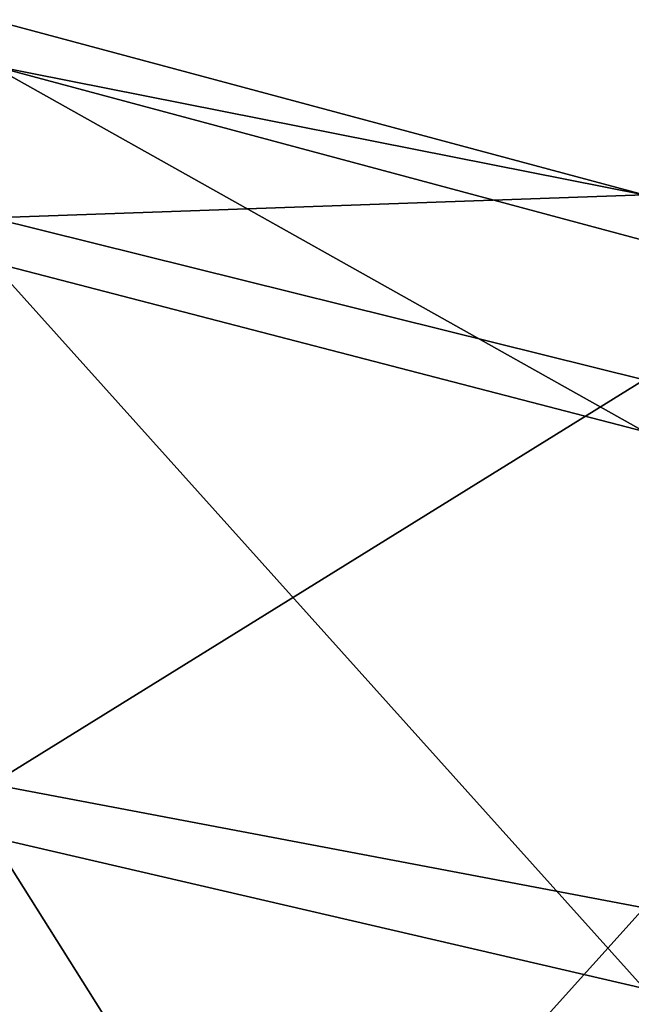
# Model space of a CAD drawing. Header units: inches. Extents: x 0 to 69, y -28.1 to 0.1.
# Tile 149 of 170: x 68.755 to 68.873, y -0.18 to 0.009. Entities that reach past the tile are written whole.
import ezdxf

# ---------------------------------------------------------------- set-up
doc = ezdxf.new("R2010")
doc.units = ezdxf.units.IN
doc.header["$LTSCALE"] = 0.03937
doc.header["$MEASUREMENT"] = 0
doc.layers.add('A-FURN-3-ST', color=151, linetype='Continuous')

msp = doc.modelspace()

# ---------------------------------------------------------------- meshes
at = {"layer": 'A-FURN-3-ST'}
mesh = msp.add_polyface(dxfattribs=at)
corners = [(68.875, -0.49123, 5.03349), (68.875, -27.51, 5.03349), (68.75, -0.49123, 5), (68.75, 0.00877, 5.50038), (68.875, -0.02472, 5.50036), (68.75, -0.02918, 5.30892), (68.875, -0.06013, 5.32172), (68.75, -0.13754, 5.14658), (68.875, -0.16123, 5.17026), (68.75, -0.2998, 5.0381), (68.875, -0.31262, 5.06904), (68.96651, -0.34766, 5.15357), (68.96651, -0.11623, 5.50029), (68.96651, -0.14469, 5.35669), (68.96651, -0.22596, 5.23494), (68.75, 0, 16.90085), (68.875, -0.03349, 16.90082), (68.75, -1.1, 18), (68.875, -1.1, 17.96651), (68.75, -0.81543, 17.96255), (68.875, -0.8241, 17.9302), (68.75, -0.55024, 17.85277), (68.875, -0.56698, 17.82376), (68.75, -0.32248, 17.67812), (68.875, -0.34616, 17.65442), (68.75, -0.14765, 17.45049), (68.875, -0.17665, 17.43373), (68.75, -0.03766, 17.18538), (68.875, -0.07001, 17.17669), (68.96651, -0.15838, 17.15295), (68.96651, -1.1, 17.875), (68.75, -26.91, 18), (68.875, -26.91, 17.96651), (0.25, -0.81543, 17.96255), (0.25, -0.55024, 17.85277), (0.25, -0.32248, 17.67812), (0.25, -0.14765, 17.45049), (0.25, -0.03766, 17.18538), (0.25, 0, 16.90085), (0.25, -0.02918, 5.30892), (0.25, -0.13754, 5.14658), (0.25, -0.2998, 5.0381), (0.25, -0.49123, 5), (68.75, -27.51, 5)]
mesh.append_faces([[corners[k] for k in face] for face in [(0, 1, 2), (3, 4, 5), (5, 4, 6), (5, 6, 7), (7, 6, 8), (7, 8, 9), (9, 8, 10), (9, 10, 2), (2, 10, 0), (0, 10, 11), (12, 6, 4), (8, 6, 13, 14), (3, 15, 4), (4, 15, 16), (4, 16, 12), (17, 18, 19), (19, 18, 20), (19, 20, 21), (21, 20, 22), (21, 22, 23), (23, 22, 24), (23, 24, 25), (25, 24, 26), (25, 26, 27), (27, 26, 28), (27, 28, 15), (15, 28, 16), (16, 28, 29), (18, 30, 20), (17, 31, 18), (18, 32, 30), (33, 17, 19), (34, 19, 21), (35, 21, 23), (36, 23, 25), (37, 25, 27), (38, 27, 15), (15, 3, 38), (39, 3, 5), (40, 5, 7), (41, 7, 9), (42, 9, 2), (2, 43, 42)]])

doc.saveas('drawing.dxf')
